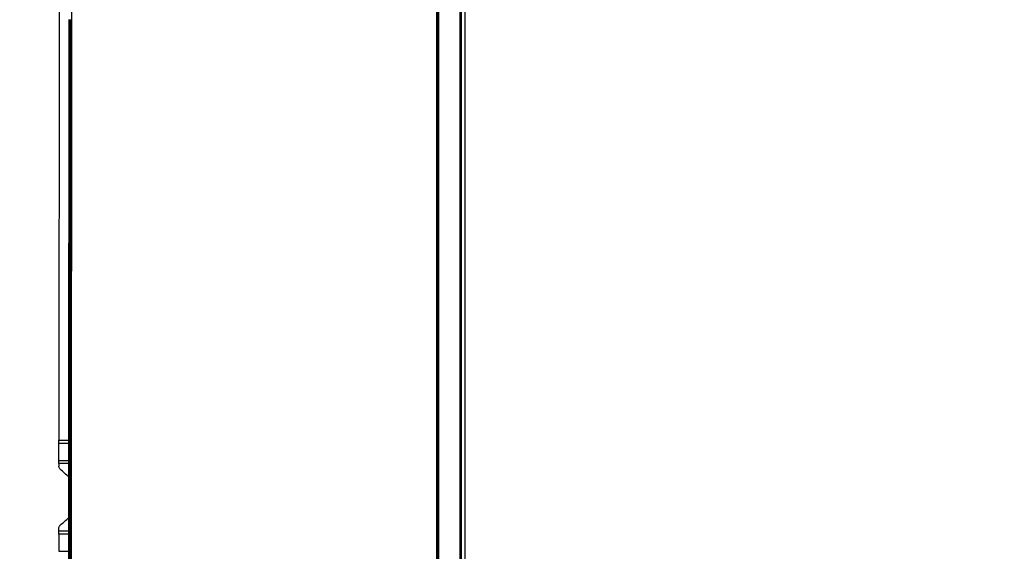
# Model space of a CAD drawing. Header units: millimetres. Extents: x -424979 to 718034, y -72486 to 344972.
# Tile 232 of 256: x 589523 to 590694, y 146732 to 147364. Entities that reach past the tile are written whole.
import ezdxf
from ezdxf.xclip import XClip

# ---------------------------------------------------------------- set-up
doc = ezdxf.new("R2010")
doc.units = ezdxf.units.MM
doc.header["$MEASUREMENT"] = 0
doc.header["$XCLIPFRAME"] = 0
doc.layers.add('IS_KLIM_urządzenia', color=3, linetype='Continuous')
doc.layers.add('Rysunki i obrazki', color=7, linetype='Continuous')
doc.layers.add('SKAN - RZUT_7_0_Nr_pióra__1', color=7, linetype='Continuous', lineweight=13)
picture_1 = doc.add_image_def('image7.tif', size_in_pixel=(14115, 7016))

# ---------------------------------------------------------------- blocks, each defined once
blk = doc.blocks.new('Rysunek_7_7', base_point=(-247133.1, 120862.7))
at = {"layer": 'SKAN - RZUT_7_0_Nr_pióra__1', "color": 7, "lineweight": 13}
image = blk.add_image(picture_1, insert=(-306883.1, 91162.7), size_in_units=(119499.9, 59400), dxfattribs=at)
image.set_boundary_path([(-0.5, -0.5), (14114.5, 7015.5)])
blk = doc.blocks.new('G$CFEA986A8')
at = {"layer": 'IS_KLIM_urządzenia', "linetype": 'Continuous'}
for p, q in [((508.86, 201.26), (508.86, 196.29)), ((517.34, 201.26), (508.86, 201.26)), ((553.81, 201.26), (562.34, 201.26)), ((562.34, 196.29), (562.34, 201.26)), ((562.34, 201.26), (563.89, 201.26)), ((563.89, 201.26), (563.89, 196.29)), ((902.57, 201.14), (563.89, 201.26)), ((46.52, 13.96), (921.55, 13.84)), ((48.58, 13.7), (919.48, 13.58)), ((919.48, 13.06), (48.58, 13.18)), ((58.73, 0), (909.33, -0.12)), ((58.74, 2.46), (909.33, 2.34)), ((909.33, 1.87), (58.74, 1.98))]:
    blk.add_line(p, q, dxfattribs=at)
for points in [[(517.34, 196.29), (517.34, 197.95), (517.34, 199.6), (517.34, 201.26)], [(517.34, 201.26), (517.88, 201.26), (518.41, 201.26), (518.95, 201.26)], [(518.95, 201.26), (518.95, 199.6), (518.95, 197.95), (518.95, 196.29)], [(521.74, 200.61), (523.05, 199.17), (524.37, 197.73), (525.69, 196.29)], [(552.42, 196.29), (552.42, 197.95), (552.42, 199.6), (552.42, 201.26)], [(552.42, 201.26), (552.88, 201.26), (553.35, 201.26), (553.81, 201.26)], [(553.81, 201.26), (553.81, 199.6), (553.81, 197.95), (553.81, 196.29)], [(448.64, 196.29), (505.06, 196.29), (561.48, 196.29), (772.5, 196.17)], [(772.5, 196.12), (561.48, 196.24), (505.06, 196.24), (448.64, 196.24)], [(772.5, 195.01), (561.48, 195.13), (505.06, 195.13), (448.64, 195.13)]]:
    blk.add_open_spline(points, degree=3, dxfattribs=at)
for points, knots in [([(518.95, 201.26), (519.03, 201.26), (519.12, 201.26), (519.56, 201.26), (519.91, 201.26), (520.26, 201.26)], [0, 0, 0, 0, 0.194122, 0.194122, 1, 1, 1, 1]), ([(520.26, 201.26), (520.26, 201.26), (520.26, 201.26), (520.49, 201.26), (520.71, 201.22), (521.14, 201.07), (521.34, 200.96), (521.59, 200.76), (521.67, 200.69), (521.74, 200.61)], [0, 0, 0, 0, 0.00085, 0.00085, 0.407375, 0.407375, 0.813931, 0.813931, 1, 1, 1, 1]), ([(545.7, 196.29), (545.7, 196.29), (545.7, 196.29), (546.97, 197.72), (548.25, 199.16), (549.52, 200.59)], [0, 0, 0, 0, 0.000133, 0.000133, 1, 1, 1, 1]), ([(549.52, 200.59), (549.52, 200.59), (549.52, 200.59), (549.67, 200.76), (549.84, 200.9), (550.24, 201.12), (550.45, 201.19), (550.79, 201.25), (550.9, 201.26), (551.01, 201.26)], [0, 0, 0, 0, 0.000385, 0.000385, 0.399729, 0.399729, 0.799094, 0.799094, 1, 1, 1, 1]), ([(552.42, 201.26), (552.3, 201.26), (552.18, 201.26), (551.71, 201.26), (551.36, 201.26), (551.01, 201.26)], [0, 0, 0, 0, 0.251852, 0.251852, 1, 1, 1, 1]), ([(448.64, 195.58), (499.41, 195.58), (550.18, 195.58), (761.2, 195.46), (766.85, 195.46), (772.5, 195.46)], [0, 0, 0, 0, 0.899861, 0.899861, 1, 1, 1, 1]), ([(917.32, 195.01), (917.22, 195.01), (917.12, 195.01), (911.69, 195.01), (906.36, 195.01), (879.69, 195.01), (858.36, 195.01), (815.52, 195.01), (794.01, 195.01), (772.5, 195.01)], [0, 0, 0, 0, 0.002026, 0.002026, 0.112505, 0.112505, 0.554422, 0.554422, 1, 1, 1, 1])]:
    blk.add_open_spline(points, degree=3, knots=knots, dxfattribs=at)

msp = doc.modelspace()

# ---------------------------------------------------------------- block references
at = {"layer": 'IS_KLIM_urządzenia', "xscale": 2.4, "yscale": 2.4, "zscale": 2.4, "rotation": 89.99999999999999}
msp.add_blockref('G$CFEA986A8', (590052.5, 145510.5), dxfattribs=at)
at = {"layer": 'Rysunki i obrazki', "color": 151, "linetype": 'Continuous', "lineweight": 20, "true_color": 0x80c2ff}
ref = msp.add_blockref('Rysunek_7_7', (578150.8, 164030.1), dxfattribs=at)
XClip(ref).set_block_clipping_path([(-306883.0907464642, 91162.6626359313), (-187383.1463020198, 150562.679302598)])

doc.saveas('drawing.dxf')
